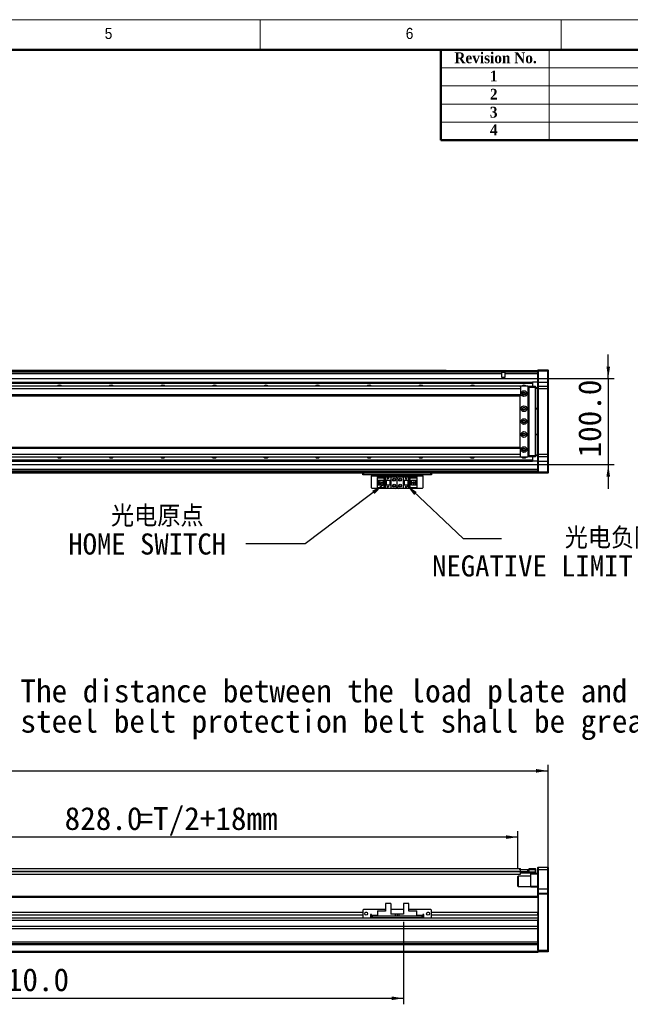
# Model space of a CAD drawing. Header units: millimetres. Extents: x 35 to 2905, y 35 to 2044.
# Tile 6 of 7: x 1540 to 2250, y 900 to 2044. Entities that reach past the tile are written whole.
import ezdxf

# ---------------------------------------------------------------- set-up
doc = ezdxf.new("R2010")
doc.units = ezdxf.units.MM
doc.header["$LTSCALE"] = 7
doc.layers.add('DIMNS', color=7, linetype='Continuous')
doc.styles.add('SLDTEXTSTYLE1', font='Gothic.ttf', dxfattribs={"width": 0.913})
doc.styles.add('SLDTEXTSTYLE2', font='timesbd.ttf', dxfattribs={"width": 0.933})
doc.styles.add('SLDTEXTSTYLE8', font='txt')
doc.styles.add('SLDTEXTSTYLE9', font='txt', dxfattribs={"bigfont": 'bigfont'})
doc.dimstyles.new('SLDDIMSTYLE0', dxfattribs={"dimtxt": 26.6, "dimasz": 14, "dimexe": 0, "dimexo": 0.0625, "dimgap": 6.65, "dimtad": 2, "dimdec": 1, "dimrnd": 1e-09, "dimzin": 4, "dimdsep": 46, "dimtxsty": 'SLDTEXTSTYLE8', "dimsah": 1, "dimcen": 0.09, "dimadec": 0, "dimazin": 1, "dimtfac": 1, "dimtdec": 1, "dimtofl": 0, "dimtmove": 0, "dimatfit": 3, "dimfxl": 0, "dimfrac": 2, "dimtolj": 1, "dimtzin": 12, "dimarcsym": 0})
doc.dimstyles.new('SLDDIMSTYLE1', dxfattribs={"dimtxt": 26.6, "dimasz": 14, "dimexe": 0, "dimexo": 0.0625, "dimgap": 6.65, "dimtad": 2, "dimdec": 1, "dimrnd": 1e-09, "dimzin": 4, "dimdsep": 46, "dimtxsty": 'SLDTEXTSTYLE8', "dimsah": 1, "dimcen": 0.09, "dimadec": 0, "dimazin": 1, "dimtfac": 1, "dimtdec": 1, "dimtmove": 0, "dimatfit": 0, "dimfxl": 0, "dimfrac": 2, "dimtolj": 1, "dimtzin": 12, "dimarcsym": 0})
doc.dimstyles.new('SLDDIMSTYLE3', dxfattribs={"dimtxt": 0.18, "dimasz": 14, "dimexe": 0, "dimexo": 0.0625, "dimgap": 0, "dimtad": 0, "dimtih": 1, "dimtoh": 1, "dimdec": 0, "dimrnd": 1e-09, "dimzin": 0, "dimdsep": 46, "dimtxsty": 'Standard', "dimsah": 1, "dimcen": 0.09, "dimadec": 0, "dimazin": 0, "dimtfac": 14, "dimtdec": 0, "dimtofl": 0, "dimtmove": 0, "dimatfit": 3, "dimfxl": 0, "dimfrac": 2, "dimtolj": 1, "dimtzin": 0, "dimarcsym": 0})

# ---------------------------------------------------------------- blocks, each defined once
blk = doc.blocks.new('_D')
at = {"layer": 'DIMNS'}
for p, q in [((178.6, 1036.6), (178.6, 1178.2)), ((178.6, 1171.2), (2154.6, 1171.2)), ((2154.6, 1036.6), (2154.6, 1178.2))]:
    blk.add_line(p, q, dxfattribs=at)
for points in [[(178.6, 1171.2), (192.6, 1169.1), (192.6, 1173.3)], [(2154.6, 1171.2), (2140.6, 1173.3), (2140.6, 1169.1)]]:
    blk.add_solid(points, dxfattribs=at)
at = {"layer": 'DIMNS', "insert": (1104.9, 1206.1), "char_height": 26.6, "attachment_point": 1, "style": 'SLDTEXTSTYLE8'}
blk.add_mtext('1976.0', dxfattribs=at)
blk = doc.blocks.new('_D_2')
at = {"layer": 'DIMNS'}
for p, q in [((1291.6, 1064.1), (1291.6, 1101.2)), ((2119.6, 1057.3), (2119.6, 1101.2)), ((2119.6, 1094.2), (1291.6, 1094.2))]:
    blk.add_line(p, q, dxfattribs=at)
for points in [[(1291.6, 1094.2), (1305.6, 1092.1), (1305.6, 1096.3)], [(2119.6, 1094.2), (2105.6, 1096.3), (2105.6, 1092.1)]]:
    blk.add_solid(points, dxfattribs=at)
at = {"layer": 'DIMNS', "char_height": 26.6, "attachment_point": 1, "style": 'SLDTEXTSTYLE8'}
for s, insert in [('828.0', (1592.5, 1129.1)), ('=T/2+18mm', (1677.3, 1129.1))]:
    blk.add_mtext(s, dxfattribs=dict(at, insert=insert))
blk = doc.blocks.new('_D_5')
at = {"layer": 'DIMNS'}
for p, q in [((1176.6, 1002.8), (1176.6, 899.9)), ((1986.6, 995.8), (1986.6, 899.9)), ((1176.6, 906.9), (1986.6, 906.9))]:
    blk.add_line(p, q, dxfattribs=at)
for points in [[(1176.6, 906.9), (1190.6, 904.8), (1190.6, 909)], [(1986.6, 906.9), (1972.6, 909), (1972.6, 904.8)]]:
    blk.add_solid(points, dxfattribs=at)
at = {"layer": 'DIMNS', "insert": (1507.2, 941.8), "char_height": 26.6, "attachment_point": 1, "style": 'SLDTEXTSTYLE8'}
blk.add_mtext('810.0', dxfattribs=at)
blk = doc.blocks.new('SW_NOTE_4')
at = {"layer": 'DIMNS', "color": 0, "char_height": 26.6, "attachment_point": 1, "style": 'SLDTEXTSTYLE8'}
for s, insert in [('The distance between the load plate and the ', (-813.2, 49.1)), ('steel belt protection belt shall be greater than 4mm', (-813.2, 13.9))]:
    blk.add_mtext(s, dxfattribs=dict(at, insert=insert))
blk = doc.blocks.new('_D_22')
at = {"layer": 'DIMNS'}
for p, q in [((2224.6, 1627), (2224.6, 1655)), ((1265.5, 1627), (2231.6, 1627)), ((2224.6, 1627), (2224.6, 1527)), ((1265.5, 1527), (2231.6, 1527)), ((2224.6, 1527), (2224.6, 1499))]:
    blk.add_line(p, q, dxfattribs=at)
for points in [[(2224.6, 1627), (2226.7, 1641), (2222.5, 1641)], [(2224.6, 1527), (2222.5, 1513), (2226.7, 1513)]]:
    blk.add_solid(points, dxfattribs=at)
at = {"layer": 'DIMNS', "insert": (2189.7, 1535.3), "char_height": 26.6, "attachment_point": 1, "rotation": 90, "style": 'SLDTEXTSTYLE8'}
blk.add_mtext('100.0', dxfattribs=at)
blk = doc.blocks.new('SW_NOTE_6')
at = {"layer": 'DIMNS', "color": 0, "char_height": 24.5, "attachment_point": 2}
for s, insert, style in [(' 光电原点', (-113.9, 44.6), 'SLDTEXTSTYLE9'), ('HOME SWITCH', (-114.7, 12.2), 'SLDTEXTSTYLE8')]:
    blk.add_mtext(s, dxfattribs=dict(at, insert=insert, style=style))
blk = doc.blocks.new('SW_NOTE_7')
at = {"layer": 'DIMNS', "color": 0, "char_height": 24.5, "attachment_point": 2}
for s, insert, style in [('    光电负限位', (97.1, 12.6), 'SLDTEXTSTYLE9'), ('NEGATIVE LIMIT SWITCH', (94.3, -19.8), 'SLDTEXTSTYLE8')]:
    blk.add_mtext(s, dxfattribs=dict(at, insert=insert, style=style))

msp = doc.modelspace()

# ---------------------------------------------------------------- linework, layer by layer
at = {"color": 7, "linetype": 'Continuous', "lineweight": 18}
for p, q in [((2905, 2044), (35, 2044)), ((1820, 2009), (1820, 2044)), ((2170, 2044), (2170, 2009)), ((70, 2009), (2870, 2009)), ((2156, 2009), (2156, 1904)), ((2030, 1988), (2870, 1988)), ((2030, 1967), (2870, 1967)), ((2030, 1946), (2870, 1946)), ((2030, 1925), (2870, 1925))]:
    msp.add_line(p, q, dxfattribs=at)
at = {"color": 7, "linetype": 'Continuous', "lineweight": 50}
for p, q in [((2870, 2009), (70, 2009)), ((2030, 2009), (2030, 1904)), ((2870, 1904), (2030, 1904))]:
    msp.add_line(p, q, dxfattribs=at)
at = {"color": 7, "linetype": 'Continuous', "lineweight": 25}
for p, q in [((1265.63, 1636.78), (2036.13, 1636.78)), ((1265.63, 1636.58), (2036.13, 1636.58)), ((1265.63, 1636.48), (2142.63, 1636.48)), ((2036.13, 1636.78), (2036.13, 1636.58)), ((2036.13, 1636.48), (2036.13, 1636.58)), ((2142.63, 1636.68), (2142.93, 1636.98)), ((2142.63, 1635.48), (2142.63, 1636.68)), ((2142.93, 1636.98), (2142.93, 1635.48)), ((2142.93, 1636.98), (2154.33, 1636.98)), ((2154.33, 1635.48), (2154.33, 1636.98)), ((2154.33, 1636.98), (2154.63, 1636.68)), ((2154.63, 1636.68), (2154.63, 1635.48)), ((2142.63, 1634.49), (1265.63, 1634.49)), ((2100.99, 1628.38), (2100.99, 1632.49)), ((2104.27, 1628.38), (2100.99, 1628.38)), ((2142.63, 1632.49), (2104.27, 1632.49)), ((2104.27, 1632.49), (2104.27, 1628.38)), ((2142.63, 1635.48), (2142.93, 1635.48)), ((2142.63, 1622.98), (2142.63, 1635.48)), ((2142.93, 1635.48), (2142.93, 1622.98)), ((2154.33, 1635.48), (2142.93, 1635.48)), ((2154.33, 1622.98), (2154.33, 1635.48)), ((2154.33, 1635.48), (2154.63, 1635.48)), ((2154.63, 1635.48), (2154.63, 1622.98)), ((2122.13, 1617.98), (211.63, 1617.98)), ((2122.63, 1614.98), (211.63, 1614.98)), ((1291.63, 1622.99), (2136.63, 1622.99)), ((1291.63, 1622.7), (2136.63, 1622.7)), ((1291.63, 1621.8), (2136.63, 1621.8)), ((1291.63, 1621.5), (2136.63, 1621.5)), ((2122.13, 1617.98), (2121.63, 1617.48)), ((2121.63, 1617.48), (2121.63, 1617.35)), ((2131.13, 1617.98), (2122.13, 1617.98)), ((2122.63, 1617.35), (2122.63, 1614.98)), ((2122.63, 1614.98), (2122.63, 1607.98)), ((2131.63, 1617.48), (2131.13, 1617.98)), ((2131.13, 1617.98), (2132.63, 1617.98)), ((2132.63, 1617.68), (2131.43, 1617.68)), ((2131.63, 1536.48), (2131.63, 1617.48)), ((2132.13, 1615.98), (2131.63, 1615.98)), ((2132.13, 1537.98), (2132.13, 1615.98)), ((2132.63, 1617.98), (2139.83, 1617.98)), ((2132.63, 1616.48), (2132.63, 1617.98)), ((2139.83, 1616.48), (2132.63, 1616.48)), ((2132.63, 1537.48), (2132.63, 1616.48)), ((2136.63, 1622.99), (2136.63, 1622.7)), ((2142.63, 1622.99), (2136.63, 1622.99)), ((2136.63, 1622.7), (2136.63, 1621.8)), ((2136.63, 1621.8), (2136.63, 1621.5)), ((2136.63, 1621.5), (2136.63, 1617.98)), ((2139.83, 1616.48), (2139.83, 1617.98)), ((2140.13, 1617.68), (2139.83, 1617.98)), ((2139.83, 1537.48), (2139.83, 1616.48)), ((2140.13, 1616.48), (2139.83, 1616.48)), ((2140.13, 1617.68), (2140.13, 1616.48)), ((2140.13, 1616.48), (2140.13, 1537.48)), ((2140.13, 1616.48), (2142.63, 1616.48)), ((2142.63, 1615.48), (2140.13, 1615.48)), ((2142.63, 1622.98), (2142.93, 1622.98)), ((2142.63, 1617.68), (2142.63, 1622.98)), ((2142.93, 1617.98), (2142.63, 1617.68)), ((2142.63, 1614.98), (2142.63, 1617.68)), ((2142.63, 1538.98), (2142.63, 1614.98)), ((2142.93, 1614.98), (2142.63, 1614.98)), ((2142.93, 1622.98), (2142.93, 1617.98)), ((2142.93, 1622.98), (2154.33, 1622.98)), ((2142.93, 1617.98), (2142.93, 1614.98)), ((2142.93, 1617.98), (2154.33, 1617.98)), ((2142.93, 1614.98), (2142.93, 1538.98)), ((2154.33, 1614.98), (2142.93, 1614.98)), ((2154.33, 1617.98), (2154.33, 1622.98)), ((2154.33, 1622.98), (2154.63, 1622.98)), ((2154.33, 1614.98), (2154.33, 1617.98)), ((2154.33, 1617.98), (2154.63, 1617.68)), ((2154.33, 1538.98), (2154.33, 1614.98)), ((2154.33, 1614.98), (2154.63, 1614.98)), ((2154.63, 1622.98), (2154.63, 1617.68)), ((2154.63, 1617.68), (2154.63, 1614.98)), ((2154.63, 1614.98), (2154.63, 1538.98)), ((2122.63, 1607.98), (211.63, 1607.98)), ((211.63, 1606.98), (2122.63, 1606.98)), ((2121.63, 1606.98), (2121.63, 1546.98)), ((2122.63, 1607.98), (2122.63, 1606.98)), ((2127.78, 1609.98), (2125.48, 1609.98)), ((2140.13, 1592.48), (2142.63, 1592.48)), ((2142.63, 1591.48), (2140.13, 1591.48)), ((2140.13, 1562.48), (2142.63, 1562.48)), ((2142.63, 1561.48), (2140.13, 1561.48)), ((2122.63, 1546.98), (211.63, 1546.98)), ((211.63, 1545.98), (2122.63, 1545.98)), ((2122.63, 1545.98), (2122.63, 1546.98)), ((2122.63, 1538.98), (2122.63, 1545.98)), ((211.63, 1538.98), (2122.63, 1538.98)), ((211.63, 1535.98), (2122.13, 1535.98)), ((2121.63, 1536.62), (2121.63, 1536.48)), ((2121.63, 1536.48), (2122.13, 1535.98)), ((2122.13, 1535.98), (2131.13, 1535.98)), ((2122.63, 1536.62), (2122.63, 1538.98)), ((2125.48, 1543.98), (2127.78, 1543.98)), ((2131.13, 1535.98), (2131.63, 1536.48)), ((2132.63, 1535.98), (2131.13, 1535.98)), ((2131.43, 1536.28), (2132.63, 1536.28)), ((2131.63, 1537.98), (2132.13, 1537.98)), ((2132.63, 1537.48), (2139.83, 1537.48)), ((2132.63, 1535.98), (2132.63, 1537.48)), ((2139.83, 1535.98), (2132.63, 1535.98)), ((2136.63, 1535.98), (2136.63, 1532.46)), ((2139.83, 1535.98), (2139.83, 1537.48)), ((2140.13, 1537.48), (2139.83, 1537.48)), ((2140.13, 1536.28), (2139.83, 1535.98)), ((2140.13, 1538.48), (2142.63, 1538.48)), ((2140.13, 1537.48), (2140.13, 1536.28)), ((2142.63, 1537.48), (2140.13, 1537.48)), ((2142.63, 1536.28), (2142.63, 1538.98)), ((2142.93, 1538.98), (2142.63, 1538.98)), ((2142.93, 1535.98), (2142.63, 1536.28)), ((2142.63, 1530.98), (2142.63, 1536.28)), ((2142.93, 1538.98), (2142.93, 1535.98)), ((2142.93, 1538.98), (2154.33, 1538.98)), ((2154.33, 1535.98), (2142.93, 1535.98)), ((2142.93, 1535.98), (2142.93, 1530.98)), ((2154.33, 1535.98), (2154.33, 1538.98)), ((2154.33, 1538.98), (2154.63, 1538.98)), ((2154.33, 1535.98), (2154.63, 1536.28)), ((2154.33, 1530.98), (2154.33, 1535.98)), ((2154.63, 1538.98), (2154.63, 1536.28)), ((2154.63, 1536.28), (2154.63, 1530.98)), ((1291.63, 1532.46), (2136.63, 1532.46)), ((1291.63, 1532.17), (2136.63, 1532.17)), ((1291.63, 1531.27), (2136.63, 1531.27)), ((1291.63, 1530.98), (2136.63, 1530.98)), ((2136.63, 1532.46), (2136.63, 1532.17)), ((2136.63, 1532.17), (2136.63, 1531.27)), ((2136.63, 1531.27), (2136.63, 1530.98)), ((2142.63, 1530.98), (2136.63, 1530.98)), ((2142.93, 1530.98), (2142.63, 1530.98)), ((2142.63, 1518.48), (2142.63, 1530.98)), ((2142.93, 1530.98), (2154.33, 1530.98)), ((2142.93, 1530.98), (2142.93, 1518.48)), ((2154.63, 1530.98), (2154.33, 1530.98)), ((2154.33, 1518.48), (2154.33, 1530.98)), ((2154.63, 1530.98), (2154.63, 1518.48)), ((2142.63, 1519.48), (1176.63, 1519.48)), ((2142.63, 1516.98), (1176.63, 1516.98)), ((1939.13, 1514.98), (1939.13, 1516.98)), ((1940.13, 1514.98), (1939.13, 1514.98)), ((1940.13, 1516.98), (1940.13, 1514.98)), ((2018.13, 1514.98), (1940.13, 1514.98)), ((1949.13, 1514.98), (1949.13, 1513.98)), ((1949.13, 1513.98), (2009.13, 1513.98)), ((1949.13, 1500.18), (1949.13, 1513.98)), ((1956.43, 1511.88), (1956.43, 1512.68)), ((1956.43, 1512.68), (1965.63, 1512.68)), ((1964.73, 1511.88), (1956.43, 1511.88)), ((1956.43, 1511.88), (1956.43, 1511.38)), ((1964.23, 1511.38), (1956.43, 1511.38)), ((1956.43, 1508.78), (1956.43, 1511.38)), ((1964.23, 1511.38), (1964.73, 1511.88)), ((1964.23, 1500.58), (1964.23, 1511.38)), ((1964.73, 1500.08), (1964.73, 1511.88)), ((1965.63, 1512.68), (1965.63, 1508.98)), ((1965.63, 1512.68), (1971.63, 1512.68)), ((1968.03, 1511.18), (1968.23, 1511.18)), ((1968.63, 1509.98), (1968.03, 1511.18)), ((1968.23, 1511.58), (1969.03, 1511.58)), ((1968.23, 1511.18), (1968.23, 1511.58)), ((1969.23, 1511.18), (1968.63, 1509.98)), ((1969.03, 1511.58), (1969.03, 1511.18)), ((1969.03, 1511.18), (1969.23, 1511.18)), ((1971.63, 1512.68), (1971.63, 1508.98)), ((1971.63, 1512.68), (1977.13, 1512.68)), ((1979.13, 1501.28), (1979.13, 1510.68)), ((1981.13, 1512.68), (1986.63, 1512.68)), ((1986.63, 1508.98), (1986.63, 1512.68)), ((1986.63, 1512.68), (1992.63, 1512.68)), ((1989.03, 1510.38), (1989.63, 1511.58)), ((1989.23, 1510.38), (1989.03, 1510.38)), ((1989.23, 1509.98), (1989.23, 1510.38)), ((1989.63, 1511.58), (1990.23, 1510.38)), ((1990.03, 1510.38), (1990.03, 1509.98)), ((1990.23, 1510.38), (1990.03, 1510.38)), ((1992.63, 1508.98), (1992.63, 1512.68)), ((1992.63, 1512.68), (2001.83, 1512.68)), ((2001.83, 1511.88), (1993.53, 1511.88)), ((1993.53, 1511.88), (1994.03, 1511.38)), ((1993.53, 1511.88), (1993.53, 1500.08)), ((1994.03, 1511.38), (1994.03, 1500.58)), ((2001.83, 1511.38), (1994.03, 1511.38)), ((2001.83, 1512.68), (2001.83, 1511.88)), ((2001.83, 1511.38), (2001.83, 1511.88)), ((2001.83, 1511.38), (2001.83, 1508.78)), ((2009.13, 1513.98), (2009.13, 1514.98)), ((2009.13, 1513.98), (2009.13, 1500.18)), ((2018.13, 1514.98), (2018.13, 1516.98)), ((2019.13, 1514.98), (2018.13, 1514.98)), ((2019.13, 1516.98), (2019.13, 1514.98)), ((2142.93, 1518.48), (2142.63, 1518.48)), ((2142.63, 1517.28), (2142.63, 1518.48)), ((2142.93, 1516.98), (2142.63, 1517.28)), ((2142.63, 1517.28), (2142.63, 1516.98)), ((2142.93, 1518.48), (2142.93, 1516.98)), ((2142.93, 1518.48), (2154.33, 1518.48)), ((2154.33, 1516.98), (2142.93, 1516.98)), ((2154.33, 1516.98), (2154.33, 1518.48)), ((2154.63, 1518.48), (2154.33, 1518.48)), ((2154.63, 1517.28), (2154.33, 1516.98)), ((2154.63, 1518.48), (2154.63, 1517.28)), ((1949.13, 1500.18), (1950.13, 1499.18)), ((2008.13, 1499.18), (1950.13, 1499.18)), ((1956.43, 1508.78), (1962.63, 1508.78)), ((1956.43, 1503.18), (1956.43, 1508.78)), ((1962.63, 1503.18), (1956.43, 1503.18)), ((1956.43, 1500.58), (1956.43, 1503.18)), ((1956.43, 1500.58), (1964.23, 1500.58)), ((1956.43, 1500.58), (1956.43, 1500.08)), ((1956.43, 1500.08), (1964.73, 1500.08)), ((1956.43, 1499.28), (1956.43, 1500.08)), ((1965.63, 1499.28), (1956.43, 1499.28)), ((1957.73, 1503.18), (1957.73, 1508.78)), ((1958.23, 1508.43), (1958.23, 1508.78)), ((1962.63, 1508.43), (1958.23, 1508.43)), ((1958.23, 1503.53), (1958.23, 1508.43)), ((1958.23, 1503.18), (1958.23, 1503.53)), ((1958.23, 1503.53), (1962.63, 1503.53)), ((1959.19, 1506.78), (1959.19, 1505.18)), ((1961.03, 1506.78), (1959.19, 1506.78)), ((1959.19, 1505.18), (1961.03, 1505.18)), ((1961.03, 1506.78), (1961.03, 1505.18)), ((1962.63, 1508.78), (1962.63, 1503.18)), ((1964.73, 1500.08), (1964.23, 1500.58)), ((1965.63, 1508.98), (1971.63, 1508.98)), ((1965.63, 1508.98), (1965.63, 1502.98)), ((1971.63, 1502.98), (1965.63, 1502.98)), ((1965.63, 1502.98), (1965.63, 1499.28)), ((1971.63, 1499.28), (1965.63, 1499.28)), ((1966.13, 1508.98), (1966.13, 1502.98)), ((1966.43, 1508.98), (1966.43, 1502.98)), ((1968.03, 1501.58), (1968.23, 1501.58)), ((1968.63, 1500.38), (1968.03, 1501.58)), ((1968.23, 1501.98), (1969.03, 1501.98)), ((1968.23, 1501.58), (1968.23, 1501.98)), ((1969.23, 1501.58), (1968.63, 1500.38)), ((1969.03, 1501.98), (1969.03, 1501.58)), ((1969.03, 1501.58), (1969.23, 1501.58)), ((1970.83, 1502.98), (1970.83, 1508.98)), ((1971.13, 1502.98), (1971.13, 1508.98)), ((1971.63, 1508.98), (1971.63, 1502.98)), ((1971.63, 1502.98), (1971.63, 1499.28)), ((1977.13, 1499.28), (1971.63, 1499.28)), ((1986.63, 1499.28), (1981.13, 1499.28)), ((1986.63, 1508.98), (1992.63, 1508.98)), ((1986.63, 1502.98), (1986.63, 1508.98)), ((1986.63, 1499.28), (1986.63, 1502.98)), ((1992.63, 1502.98), (1986.63, 1502.98)), ((1992.63, 1499.28), (1986.63, 1499.28)), ((1987.13, 1508.98), (1987.13, 1502.98)), ((1987.43, 1508.98), (1987.43, 1502.98)), ((1989.03, 1500.78), (1989.63, 1501.98)), ((1989.23, 1500.78), (1989.03, 1500.78)), ((1990.03, 1509.98), (1989.23, 1509.98)), ((1989.23, 1500.38), (1989.23, 1500.78)), ((1990.03, 1500.38), (1989.23, 1500.38)), ((1989.63, 1501.98), (1990.23, 1500.78)), ((1990.03, 1500.78), (1990.03, 1500.38)), ((1990.23, 1500.78), (1990.03, 1500.78)), ((1991.83, 1502.98), (1991.83, 1508.98)), ((1992.13, 1502.98), (1992.13, 1508.98)), ((1992.63, 1502.98), (1992.63, 1508.98)), ((1992.63, 1499.28), (1992.63, 1502.98)), ((2001.83, 1499.28), (1992.63, 1499.28)), ((1994.03, 1500.58), (1993.53, 1500.08)), ((1993.53, 1500.08), (2001.83, 1500.08)), ((1994.03, 1500.58), (2001.83, 1500.58)), ((1995.63, 1508.78), (2001.83, 1508.78)), ((1995.63, 1503.18), (1995.63, 1508.78)), ((2000.03, 1508.43), (1995.63, 1508.43)), ((1995.63, 1503.53), (2000.03, 1503.53)), ((2001.83, 1503.18), (1995.63, 1503.18)), ((1997.23, 1505.18), (1997.23, 1506.78)), ((1999.07, 1506.78), (1997.23, 1506.78)), ((1997.23, 1505.18), (1999.07, 1505.18)), ((1999.07, 1505.18), (1999.07, 1506.78)), ((2000.03, 1508.78), (2000.03, 1508.43)), ((2000.03, 1508.43), (2000.03, 1503.53)), ((2000.03, 1503.53), (2000.03, 1503.18)), ((2000.53, 1508.78), (2000.53, 1503.18)), ((2001.83, 1508.78), (2001.83, 1503.18)), ((2001.83, 1503.18), (2001.83, 1500.58)), ((2001.83, 1500.08), (2001.83, 1500.58)), ((2001.83, 1500.08), (2001.83, 1499.28)), ((2008.13, 1499.18), (2009.13, 1500.18)), ((211.63, 1057.55), (2122.63, 1057.55)), ((2121.63, 1056.21), (2121.63, 1056.4)), ((2121.63, 1056.4), (2122.13, 1056.4)), ((2122.13, 1056.4), (2122.13, 1054.4)), ((2122.13, 1056.4), (2131.13, 1056.4)), ((2122.13, 1054.4), (2131.13, 1054.4)), ((2122.43, 1053.9), (2122.43, 1053.91)), ((2122.43, 1053.9), (2122.43, 1053.7)), ((2132.63, 1053.9), (2122.43, 1053.9)), ((2122.43, 1053.9), (2122.43, 1053.9)), ((2122.43, 1053.7), (2122.43, 1052.91)), ((2122.43, 1053.7), (2139.83, 1053.7)), ((2122.63, 1056.4), (2122.63, 1057.55)), ((2122.63, 1054.05), (2122.63, 1054.55)), ((2122.63, 1054.2), (2132.63, 1054.2)), ((2122.63, 1051.05), (2122.63, 1054.05)), ((2131.13, 1054.4), (2131.13, 1056.4)), ((2131.13, 1056.4), (2131.63, 1056.4)), ((2131.63, 1054.4), (2131.13, 1054.4)), ((2131.63, 1056.4), (2131.63, 1054.4)), ((2131.63, 1054.4), (2132.13, 1054.4)), ((2132.13, 1054.2), (2132.13, 1054.4)), ((2132.63, 1057.7), (2139.83, 1057.7)), ((2132.63, 1056.2), (2132.63, 1057.7)), ((2132.63, 1053.9), (2132.63, 1056.2)), ((2139.83, 1056.2), (2132.63, 1056.2)), ((2139.83, 1056.2), (2139.83, 1057.7)), ((2140.13, 1057.4), (2139.83, 1057.7)), ((2139.83, 1053.7), (2139.83, 1056.2)), ((2140.13, 1056.2), (2139.83, 1056.2)), ((2139.83, 1052.2), (2139.83, 1053.7)), ((2139.83, 1053.7), (2140.13, 1053.7)), ((2140.13, 1057.4), (2140.13, 1056.2)), ((2140.13, 1056.2), (2140.13, 1053.7)), ((2140.13, 1053.7), (2140.13, 1052.5)), ((2142.93, 1059.2), (2142.63, 1058.9)), ((2142.63, 1056.2), (2142.63, 1058.9)), ((2142.93, 1056.2), (2142.63, 1056.2)), ((2142.63, 1034.2), (2142.63, 1056.2)), ((2142.93, 1059.2), (2142.93, 1056.2)), ((2142.93, 1059.2), (2154.33, 1059.2)), ((2142.93, 1056.2), (2142.93, 1034.2)), ((2154.33, 1056.2), (2142.93, 1056.2)), ((2154.33, 1056.2), (2154.33, 1059.2)), ((2154.33, 1059.2), (2154.63, 1058.9)), ((2154.33, 1034.2), (2154.33, 1056.2)), ((2154.33, 1056.2), (2154.63, 1056.2)), ((2154.63, 1058.9), (2154.63, 1056.2)), ((2154.63, 1056.2), (2154.63, 1034.2)), ((1291.63, 1051.05), (2122.63, 1051.05)), ((2119.93, 1048.7), (2119.63, 1048.4)), ((2119.63, 1044.9), (2119.63, 1048.4)), ((2119.63, 1037), (2119.63, 1044.9)), ((2134.63, 1048.7), (2119.93, 1048.7)), ((2119.93, 1048.7), (2119.93, 1045.02)), ((2119.93, 1045.02), (2119.93, 1036.7)), ((2139.83, 1052.2), (2122.63, 1052.2)), ((2134.63, 1051.2), (2134.63, 1052.2)), ((2142.63, 1051.2), (2134.63, 1051.2)), ((2134.63, 1037.2), (2134.63, 1051.2)), ((2139.83, 1052.2), (2140.13, 1052.5)), ((2139.83, 1052.2), (2142.63, 1052.2)), ((2119.63, 1037), (2119.93, 1036.7)), ((2119.93, 1036.7), (2134.63, 1036.7)), ((2134.63, 1037.2), (2142.63, 1037.2)), ((2134.63, 1036.2), (2134.63, 1037.2)), ((2142.63, 1036.2), (2134.63, 1036.2)), ((2142.93, 1034.2), (2142.63, 1034.2)), ((2142.63, 1028.9), (2142.63, 1034.2)), ((2142.93, 1034.2), (2142.93, 1029.2)), ((2142.93, 1034.2), (2154.33, 1034.2)), ((2154.33, 1029.2), (2154.33, 1034.2)), ((2154.63, 1034.2), (2154.33, 1034.2)), ((2154.63, 1034.2), (2154.63, 1028.9)), ((2142.63, 1025.2), (1176.63, 1025.2)), ((2142.93, 1029.2), (2142.63, 1028.9)), ((2142.63, 1027.7), (2142.63, 1028.9)), ((2142.63, 1024.92), (2142.63, 1027.7)), ((2142.93, 1027.7), (2142.63, 1027.7)), ((2142.63, 1024.92), (2142.63, 1024.2)), ((2142.63, 1024.2), (2142.63, 1006.75)), ((2142.93, 1029.2), (2142.93, 1027.7)), ((2142.93, 1029.2), (2154.33, 1029.2)), ((2142.93, 1027.7), (2142.93, 962.7)), ((2154.33, 1027.7), (2142.93, 1027.7)), ((2154.33, 1027.7), (2154.33, 1029.2)), ((2154.63, 1028.9), (2154.33, 1029.2)), ((2154.33, 962.7), (2154.33, 1027.7)), ((2154.63, 1027.7), (2154.33, 1027.7)), ((2154.63, 1028.9), (2154.63, 1027.7)), ((2154.63, 1027.7), (2154.63, 962.83)), ((1940.13, 1010.2), (1939.13, 1009.2)), ((1939.13, 1009.2), (1939.13, 1001.2)), ((1965.63, 1010.2), (1940.13, 1010.2)), ((1956.43, 1008.7), (1964.23, 1008.7)), ((1956.43, 1008.7), (1956.43, 1008.2)), ((1956.43, 1008.2), (1956.43, 1002.2)), ((1965.63, 1008.2), (1956.43, 1008.2)), ((1964.73, 1008.2), (1964.23, 1008.7)), ((1965.63, 1017.1), (1965.63, 1008.2)), ((1971.63, 1017.1), (1965.63, 1017.1)), ((1971.63, 1017.1), (1971.63, 1004.7)), ((1986.63, 1010.2), (1971.63, 1010.2)), ((1986.63, 1017.1), (1986.63, 1004.7)), ((1992.63, 1017.1), (1986.63, 1017.1)), ((1992.63, 1008.2), (1992.63, 1017.1)), ((2018.13, 1010.2), (1992.63, 1010.2)), ((2001.83, 1008.2), (1992.63, 1008.2)), ((1994.03, 1008.7), (1993.53, 1008.2)), ((1994.03, 1008.7), (2001.83, 1008.7)), ((2001.83, 1008.2), (2001.83, 1008.7)), ((2001.83, 1002.2), (2001.83, 1008.2)), ((2019.13, 1009.2), (2018.13, 1010.2)), ((2019.13, 1001.2), (2019.13, 1009.2)), ((2142.63, 999.83), (190.63, 999.83)), ((2142.63, 997.23), (190.63, 997.23)), ((1939.13, 1006.75), (394.13, 1006.75)), ((1939.13, 1003.35), (394.13, 1003.35)), ((1939.13, 1001.2), (1940.13, 1000.2)), ((1940.13, 1000.2), (1948.13, 1000.2)), ((1943.84, 1006.75), (1942.43, 1006.75)), ((1949.13, 1004.2), (1948.13, 1004.2)), ((1948.13, 1004.2), (1948.13, 1000.2)), ((1949.13, 1003.35), (1948.13, 1003.35)), ((1949.13, 1003.2), (1949.13, 1004.2)), ((1949.13, 1003.2), (1949.13, 1002.2)), ((1949.13, 1000.2), (1949.13, 1002.2)), ((1949.13, 1002.2), (1950.13, 1002.2)), ((1950.13, 1000.2), (1949.13, 1000.2)), ((1950.13, 1002.2), (1950.13, 1000.2)), ((2008.13, 1002.2), (1950.13, 1002.2)), ((2008.13, 1000.2), (1950.13, 1000.2)), ((1977.13, 1004.7), (1971.63, 1004.7)), ((1977.13, 1002.2), (1977.13, 1004.7)), ((1979.13, 1004.7), (1977.13, 1004.7)), ((1979.13, 1004.7), (1979.13, 1002.2)), ((1981.13, 1004.7), (1979.13, 1004.7)), ((1981.13, 1004.7), (1981.13, 1002.2)), ((1986.63, 1004.7), (1981.13, 1004.7)), ((2008.13, 1000.2), (2008.13, 1002.2)), ((2008.13, 1002.2), (2009.13, 1002.2)), ((2009.13, 1000.2), (2008.13, 1000.2)), ((2010.13, 1004.2), (2009.13, 1004.2)), ((2009.13, 1004.2), (2009.13, 1003.2)), ((2010.13, 1003.35), (2009.13, 1003.35)), ((2009.13, 1002.2), (2009.13, 1003.2)), ((2009.13, 1002.2), (2009.13, 1000.2)), ((2010.13, 1000.2), (2010.13, 1004.2)), ((2010.13, 1000.2), (2018.13, 1000.2)), ((2015.84, 1006.75), (2014.43, 1006.75)), ((2018.13, 1000.2), (2019.13, 1001.2)), ((2142.63, 1006.75), (2019.13, 1006.75)), ((2142.63, 1003.35), (2019.13, 1003.35)), ((2142.63, 1003.35), (2142.63, 1006.75)), ((2142.63, 1003.35), (2142.63, 999.83)), ((2142.63, 999.83), (2142.63, 998.52)), ((2142.63, 962.83), (2142.63, 998.52)), ((2142.63, 990.3), (190.63, 990.3)), ((2142.63, 987.71), (190.63, 987.71)), ((2142.63, 972.2), (190.63, 972.2)), ((2142.63, 970.2), (190.63, 970.2)), ((2142.63, 969.2), (190.63, 969.2)), ((2142.63, 961.2), (190.63, 961.2)), ((2142.63, 962.63), (2142.63, 962.83)), ((2142.63, 962.83), (2142.93, 962.7)), ((2142.63, 962.63), (2142.63, 961.2)), ((2142.63, 961.2), (2142.63, 960.2)), ((2142.93, 962.7), (2142.93, 960.7)), ((2142.93, 962.7), (2154.33, 962.7)), ((2154.63, 962.83), (2154.33, 962.7)), ((2154.33, 960.7), (2154.33, 962.7)), ((2154.63, 962.83), (2154.63, 961)), ((2142.63, 960.2), (190.63, 960.2)), ((2142.63, 961), (2142.93, 960.7)), ((2154.33, 960.7), (2142.93, 960.7)), ((2154.63, 961), (2154.33, 960.7))]:
    msp.add_line(p, q, dxfattribs=at)
at = {"color": 8, "linetype": 'Continuous', "lineweight": 25}
for p, q in [((2142.63, 1635.98), (1265.63, 1635.98)), ((2100.99, 1632.49), (1291.63, 1632.49)), ((2142.63, 1517.98), (1176.63, 1517.98)), ((2142.63, 1521.48), (1291.63, 1521.48)), ((1291.63, 1054.55), (2122.63, 1054.55)), ((1291.63, 1054.05), (2122.63, 1054.05)), ((2122.41, 1053.7), (2122.43, 1053.7)), ((2142.63, 1024.2), (1176.63, 1024.2)), ((1956.43, 1003.2), (1949.13, 1003.2)), ((2009.13, 1003.2), (2001.83, 1003.2))]:
    msp.add_line(p, q, dxfattribs=at)
at = {"color": 7, "linetype": 'Continuous', "lineweight": 25}
for centre, radius in [((2126.63, 1609.48), 3.36), ((2126.63, 1609.48), 1.7), ((2126.63, 1609.48), 1.25), ((2126.63, 1591.98), 3.36), ((2126.63, 1591.98), 1.7), ((2126.63, 1591.98), 1.25), ((2126.63, 1576.98), 3.36), ((2126.63, 1576.98), 1.7), ((2126.63, 1576.98), 1.25), ((2126.63, 1561.98), 3.36), ((2126.63, 1561.98), 1.7), ((2126.63, 1561.98), 1.25), ((2126.63, 1544.48), 3.36), ((2126.63, 1544.48), 1.7), ((2126.63, 1544.48), 1.25), ((1975.63, 1509.48), 1.75), ((1975.63, 1509.48), 1.25), ((1982.63, 1509.48), 1.75), ((1982.63, 1509.48), 1.25), ((1975.63, 1502.48), 1.75), ((1975.63, 1502.48), 1.25), ((1982.63, 1502.48), 1.75), ((1982.63, 1502.48), 1.25), ((1943.13, 1005.2), 1.7), ((2015.13, 1005.2), 1.7)]:
    msp.add_circle(centre, radius, dxfattribs=at)
for centre, radius, start, end in [((1586.63, 1615.49), 3.75, 41.71072, 138.28928), ((1646.63, 1615.49), 3.75, 41.71072, 138.28928), ((1706.63, 1615.49), 3.75, 41.71072, 138.28928), ((1766.63, 1615.49), 3.75, 41.71072, 138.28928), ((1826.63, 1615.49), 3.75, 41.71072, 138.28928), ((1886.63, 1615.49), 3.75, 41.71072, 138.28928), ((1946.63, 1615.49), 3.75, 41.71072, 138.28928), ((2006.63, 1615.49), 3.75, 41.71072, 138.28928), ((2066.63, 1615.49), 3.75, 41.71072, 138.28928), ((2126.63, 1615.49), 3.75, 41.71073, 138.28927), ((1586.63, 1538.48), 3.75, 221.71072, 318.28928), ((1646.63, 1538.48), 3.75, 221.71072, 318.28928), ((1706.63, 1538.48), 3.75, 221.71072, 318.28928), ((1766.63, 1538.48), 3.75, 221.71072, 318.28928), ((1826.63, 1538.48), 3.75, 221.71072, 318.28928), ((1886.63, 1538.48), 3.75, 221.71072, 318.28928), ((1946.63, 1538.48), 3.75, 221.71072, 318.28928), ((2006.63, 1538.48), 3.75, 221.71072, 318.28928), ((2066.63, 1538.48), 3.75, 221.71072, 318.28928), ((2126.63, 1538.48), 3.75, 221.71073, 318.28927), ((1977.13, 1510.68), 2, 0, 90), ((1981.13, 1510.68), 2, 90, 180), ((1977.13, 1501.28), 2, 270, 0), ((1981.13, 1501.28), 2, 180, 270)]:
    msp.add_arc(centre, radius, start, end, dxfattribs=at)
for points, knots in [([(2100.99, 1632.49), (2100.99, 1632.71), (2100.98, 1633.16), (2100.98, 1633.72), (2101.07, 1634.12), (2101.29, 1634.34), (2101.64, 1634.45), (2102.08, 1634.48), (2102.6, 1634.49), (2103.15, 1634.48), (2103.64, 1634.45), (2104, 1634.32), (2104.2, 1634.09), (2104.28, 1633.74), (2104.28, 1633.27), (2104.27, 1632.83), (2104.27, 1632.56), (2104.27, 1632.49)], [0, 0, 0, 0, 0.08602478, 0.17210985, 0.23889107, 0.30598696, 0.36607847, 0.42790199, 0.49544543, 0.56597956, 0.63668465, 0.70463382, 0.7662125, 0.82643666, 0.89447746, 0.97482754, 1, 1, 1, 1]), ([(2104.27, 1628.38), (2103.93, 1628.19), (2103.43, 1627.9), (2102.9, 1627.56), (2102.63, 1627.5), (2102.46, 1627.54), (2102.23, 1627.66), (2101.82, 1627.9), (2101.39, 1628.15), (2101.08, 1628.33), (2100.99, 1628.38)], [0, 0, 0, 0, 0.31956378, 0.46425737, 0.50136244, 0.53817471, 0.59866897, 0.70951351, 0.92123297, 1, 1, 1, 1])]:
    msp.add_open_spline(points, degree=3, knots=knots, dxfattribs=at)

# ---------------------------------------------------------------- block references
at = {"layer": 'DIMNS'}
for name, p in [('SW_NOTE_6', (1803.19, 1434.82)), ('SW_NOTE_7', (2100.53, 1441.32)), ('SW_NOTE_4', (2354.35, 1228.31))]:
    msp.add_blockref(name, p, dxfattribs=at)

# ---------------------------------------------------------------- texts
at = {"color": 7, "linetype": 'Continuous', "lineweight": 0, "attachment_point": 1}
for s, insert, char_height, style in [('5', (1639.17, 2034.52), 12.96, 'SLDTEXTSTYLE1'), ('6', (1989.17, 2034.52), 12.96, 'SLDTEXTSTYLE1'), ('Revision No.', (2045.74, 2006.01), 12.6, 'SLDTEXTSTYLE2'), ('1', (2086.96, 1984.85), 12.6, 'SLDTEXTSTYLE2'), ('2', (2086.96, 1963.68), 12.6, 'SLDTEXTSTYLE2'), ('3', (2086.96, 1942.82), 12.6, 'SLDTEXTSTYLE2'), ('4', (2086.96, 1922.31), 12.6, 'SLDTEXTSTYLE2')]:
    msp.add_mtext(s, dxfattribs=dict(at, insert=insert, char_height=char_height, style=style))

# ---------------------------------------------------------------- dimensions: what is measured, and where the dimension line sits
at = {"layer": 'DIMNS'}
dim = msp.add_linear_dim(base=(2224.63, 1526.98), p1=(1256.63, 1626.98), p2=(1256.63, 1526.98), angle=90, dimstyle='SLDDIMSTYLE1', dxfattribs=at)
dim.commit()
dim.dimension.update_dxf_attribs({"geometry": '_D_22', "text_midpoint": (2224.63, 1577.71), "dimtype": 160})
for base, p1, p2, picture, middle in [((2154.63, 1171.2), (178.63, 1027.7), (2154.63, 1027.7), '_D', (1156.87, 1171.2)), ((1986.63, 906.91), (1176.63, 1011.7), (1986.63, 1004.7), '_D_5', (1549.53, 906.91))]:
    dim = msp.add_linear_dim(base=base, p1=p1, p2=p2, dimstyle='SLDDIMSTYLE0', dxfattribs=at)
    dim.commit()
    dim.dimension.update_dxf_attribs({"geometry": picture, "text_midpoint": middle, "dimtype": 160})
dim = msp.add_linear_dim(base=(1291.63, 1094.17), p1=(2119.63, 1048.4), p2=(1291.63, 1055.2), text='<>=T/2+18mm', dimstyle='SLDDIMSTYLE0', dxfattribs=at)
dim.commit()
dim.dimension.update_dxf_attribs({"geometry": '_D_2', "text_midpoint": (1735.09, 1094.17), "dimtype": 160})

# ---------------------------------------------------------------- leaders
for points in [[(1962.63, 1503.18), (1872.33, 1434.82), (1803.19, 1434.82)], [(1990.23, 1502.98), (2056.08, 1441.32), (2100.53, 1441.32)]]:
    msp.add_leader(points, dimstyle='SLDDIMSTYLE3', dxfattribs=at)

doc.saveas('drawing.dxf')
